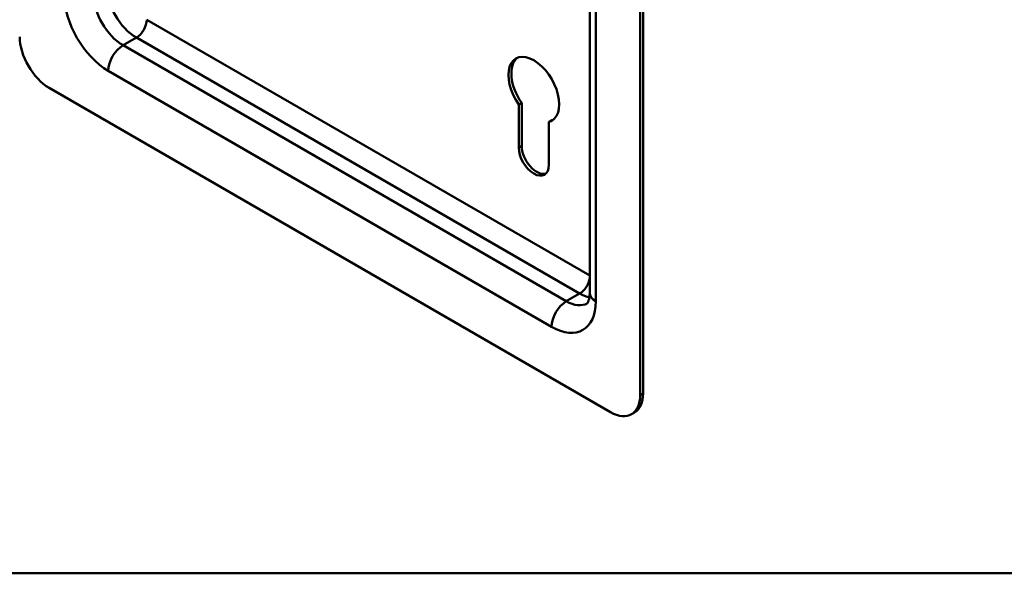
# Model space of a CAD drawing. Header units: millimetres. Extents: x 20 to 833, y 20 to 574.
# Tile 1 of 6: x 188 to 282, y 20 to 73. Entities that reach past the tile are written whole.
import ezdxf

# ---------------------------------------------------------------- set-up
doc = ezdxf.new("R2010")
doc.units = ezdxf.units.MM
doc.header["$LTSCALE"] = 2
for name, color, linetype, lineweight in [('Sichtbare Kanten(DIN)', 7, 'Continuous', 50), ('Sichtbare tangentiale Kanten(DIN)', 7, 'Continuous', 50), ('Skizziergeometrie(DIN)', 7, 'Continuous', 50)]:
    doc.layers.add(name, color=color, linetype=linetype, lineweight=lineweight)

# ---------------------------------------------------------------- blocks, each defined once
blk = doc.blocks.new('Ränder Standardrahmen')
at = {"layer": 'Skizziergeometrie(DIN)', "flags": 128}
blk.add_lwpolyline([(10, 10), (10, 287), (410, 287), (410, 10), (10, 10)], dxfattribs=at)

msp = doc.modelspace()

# ---------------------------------------------------------------- linework, layer by layer
at = {"layer": 'Sichtbare Kanten(DIN)'}
for p, q in [((247.66, 37.214), (247.66, 118.864)), ((247.377, 37.051), (247.377, 118.7)), ((242.548, 46.849), (242.548, 115.434)), ((190.808, 66.444), (244.548, 35.418)), ((235.752, 64.852), (236.035, 65.016)), ((235.752, 60.745), (235.752, 64.852)), ((236.035, 65.016), (236.035, 60.909)), ((238.637, 63.187), (238.92, 63.35)), ((238.637, 63.187), (238.637, 59.08)), ((246.548, 35.22), (246.831, 35.383))]:
    msp.add_line(p, q, dxfattribs=at)
for centre, major_axis, start_param, end_param in [((190.808, 69.71), (-2, 3.464), 0.785398, 2.356194), ((237.194, 66.281), (-1.72, 2.979), 2.991003, 8.004571), ((237.477, 66.444), (-1.72, 2.979), 0.082315, 1.721386), ((237.477, 66.444), (1.72, -2.979), 6.132596, 6.200871), ((237.194, 59.913), (1.02, -1.767), 3.926991, 7.068583), ((237.477, 60.076), (1.02, -1.767), 3.926991, 6.144089), ((244.548, 38.684), (2, -3.464), 5.497787, 7.068583), ((244.831, 38.847), (2, -3.464), 0, 0.785398)]:
    msp.add_ellipse(centre, major_axis=major_axis, ratio=0.57735, start_param=start_param, end_param=end_param, dxfattribs=at)
msp.add_open_spline([(242.306, 45.834), (242.306, 45.834), (242.306, 45.833), (242.324, 45.852), (242.342, 45.871), (242.388, 45.95), (242.417, 46.009), (242.473, 46.174), (242.499, 46.28), (242.537, 46.534), (242.548, 46.683), (242.548, 46.849)], degree=3, knots=[5.4977871, 5.4977871, 5.4977871, 5.4977871, 5.6548668, 5.6548668, 5.8119464, 5.8119464, 5.969026, 5.969026, 6.1261057, 6.1261057, 6.2831853, 6.2831853, 6.2831853, 6.2831853], dxfattribs=at)
at = {"layer": 'Sichtbare tangentiale Kanten(DIN)'}
for p, q in [((243.134, 114.618), (243.134, 46.032)), ((200.142, 72.976), (242.548, 48.493)), ((197.879, 70.527), (199.152, 71.262)), ((241.578, 46.767), (199.152, 71.262)), ((197.879, 70.527), (240.306, 46.032)), ((238.891, 43.583), (196.465, 68.077)), ((235.752, 60.745), (236.035, 60.909)), ((240.306, 46.032), (241.578, 46.767)), ((247.66, 37.214), (247.377, 37.051))]:
    msp.add_line(p, q, dxfattribs=at)
for centre, major_axis, start_param, end_param in [((196.465, 72.976), (3, -5.196), 3.926991, 5.497787), ((197.879, 73.793), (2, -3.464), 3.926991, 5.497787), ((199.152, 74.528), (-2, 3.464), 0.785398, 2.356194), ((199.152, 72.405), (0.7, 1.212), 3.926991, 5.497787), ((197.879, 68.894), (1, 1.732), 0.785398, 2.356194), ((241.578, 47.91), (-0.7, -1.212), 0.785398, 2.154332), ((241.578, 50.033), (-2, 3.464), 2.356194, 2.694927), ((244.548, 46.849), (-2, 0), 0, 0.785398), ((240.306, 44.399), (-1, -1.732), 3.926991, 5.497787), ((238.891, 48.482), (3, -5.196), 5.497787, 7.068583), ((240.306, 49.298), (2, -3.464), 5.497787, 6.283185)]:
    msp.add_ellipse(centre, major_axis=major_axis, ratio=0.57735, start_param=start_param, end_param=end_param, dxfattribs=at)

# ---------------------------------------------------------------- block references
at = {"xscale": 2, "yscale": 2, "zscale": 2}
msp.add_blockref('Ränder Standardrahmen', (0, 0), dxfattribs=at)

doc.saveas('drawing.dxf')
